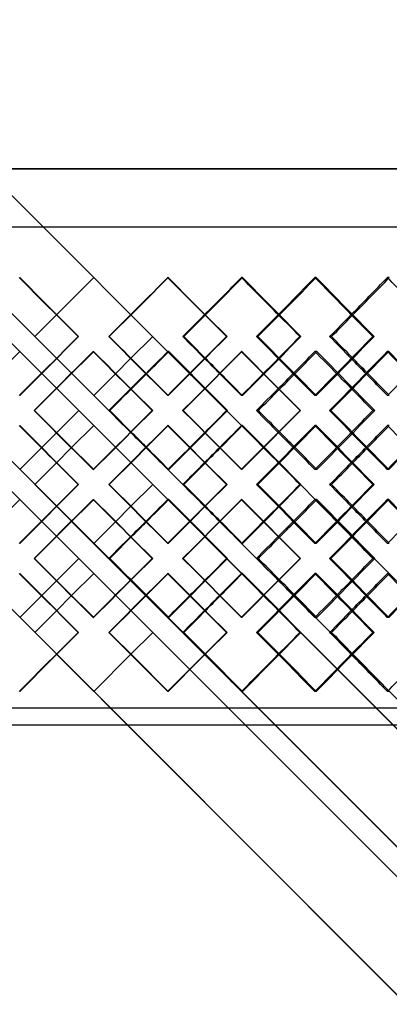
# Model space of a CAD drawing. Header units: millimetres. Extents: x -575 to 575, y -439 to 445.
# Tile 12 of 20: x -22 to 87, y -149 to 140. Entities that reach past the tile are written whole.
import ezdxf

# ---------------------------------------------------------------- set-up
doc = ezdxf.new("R2010")
doc.units = ezdxf.units.MM
doc.layers.add('HIDDEN', color=7, linetype='Continuous')
doc.layers.add('THICK', color=7, linetype='Continuous')

msp = doc.modelspace()

# ---------------------------------------------------------------- linework, layer by layer
at = {"layer": 'HIDDEN'}
for p, q in [((-381.25, 445.35), (381.25, -317.15)), ((0, 96.08), (-575, 96.08)), ((575, 96.08), (0, 96.08)), ((-381.25, 79), (381.25, 79)), ((-10.96, 53.15), (0, 64.1)), ((0, 64.1), (0, 64.1)), ((21.91, 64.1), (21.77, 64.1)), ((43.74, 64.1), (43.46, 64.1)), ((65.44, 64.1), (65.01, 64.1)), ((86.92, 64.1), (86.35, 64.1)), ((-17.34, 46.77), (-17.34, 46.77)), ((-4.58, 46.77), (-4.43, 46.77)), ((4.58, 46.77), (4.43, 46.77)), ((17.34, 46.77), (17.34, 46.77)), ((48.29, 46.77), (47.86, 46.77)), ((60.92, 46.77), (60.64, 46.77)), ((-21.73, 42.37), (-21.73, 42.37)), ((-0.17, 42.37), (-0.03, 42.37)), ((22.08, 42.37), (21.8, 42.37)), ((43.57, 42.37), (43.43, 42.37)), ((65.61, 42.37), (65.04, 42.37)), ((86.75, 42.37), (86.32, 42.37)), ((-10.96, 40.39), (381.25, -351.82)), ((10.96, 40.39), (6.39, 35.82)), ((-15.35, 35.99), (-10.89, 31.52)), ((0, 29.43), (0, 29.43)), ((21.91, 29.43), (21.77, 29.43)), ((43.74, 29.43), (43.46, 29.43)), ((65.44, 29.43), (65.01, 29.43)), ((86.92, 29.43), (86.35, 29.43)), ((-4.4, 25.03), (-4.4, 25.03)), ((17.21, 25.03), (17.36, 25.03)), ((26.3, 25.03), (26.15, 25.03)), ((39.37, 25.03), (39.09, 25.03)), ((69.77, 25.03), (69.34, 25.03)), ((82.63, 25.03), (82.06, 25.03)), ((0, 20.64), (0, 20.64)), ((21.91, 20.64), (21.77, 20.64)), ((43.74, 20.64), (43.46, 20.64)), ((65.44, 20.64), (65.01, 20.64)), ((86.92, 20.64), (86.35, 20.64)), ((-10.89, 18.54), (-15.35, 14.08)), ((-10.96, 9.68), (-6.49, 14.15)), ((6.39, 14.25), (381.25, -360.61)), ((-21.73, 7.7), (-21.73, 7.7)), ((-0.17, 7.7), (-0.03, 7.7)), ((22.08, 7.7), (21.8, 7.7)), ((43.57, 7.7), (43.43, 7.7)), ((65.61, 7.7), (65.04, 7.7)), ((86.75, 7.7), (86.32, 7.7)), ((-17.34, 3.3), (-17.34, 3.3)), ((-4.58, 3.3), (-4.43, 3.3)), ((4.58, 3.3), (4.43, 3.3)), ((17.34, 3.3), (17.34, 3.3)), ((48.29, 3.3), (47.86, 3.3)), ((60.92, 3.3), (60.64, 3.3)), ((-21.73, -1.1), (-21.73, -1.1)), ((-0.17, -1.1), (-0.03, -1.1)), ((22.08, -1.1), (21.8, -1.1)), ((43.57, -1.1), (43.43, -1.1)), ((65.61, -1.1), (65.04, -1.1)), ((86.75, -1.1), (86.32, -1.1)), ((-10.96, -3.08), (381.25, -395.29)), ((10.96, -3.08), (6.39, -7.65)), ((-15.35, -7.48), (-10.89, -11.94)), ((0, -14.04), (0, -14.04)), ((21.91, -14.04), (21.77, -14.04)), ((43.74, -14.04), (43.46, -14.04)), ((65.44, -14.04), (65.01, -14.04)), ((86.92, -14.04), (86.35, -14.04)), ((-4.4, -18.43), (-4.4, -18.43)), ((17.21, -18.43), (17.36, -18.43)), ((26.3, -18.43), (26.15, -18.43)), ((39.37, -18.43), (39.09, -18.43)), ((69.77, -18.43), (69.34, -18.43)), ((82.63, -18.43), (82.06, -18.43)), ((0, -22.83), (0, -22.83)), ((21.91, -22.83), (21.77, -22.83)), ((43.74, -22.83), (43.46, -22.83)), ((65.44, -22.83), (65.01, -22.83)), ((86.92, -22.83), (86.35, -22.83)), ((-10.89, -24.92), (-15.35, -29.39)), ((-10.96, -33.79), (-6.49, -29.32)), ((6.39, -29.22), (381.25, -404.08)), ((-21.73, -35.77), (-21.73, -35.77)), ((-0.17, -35.77), (-0.03, -35.77)), ((22.08, -35.77), (21.8, -35.77)), ((43.57, -35.77), (43.43, -35.77)), ((65.61, -35.77), (65.04, -35.77)), ((86.75, -35.77), (86.32, -35.77)), ((-17.34, -40.17), (-17.34, -40.17)), ((-4.58, -40.17), (-4.43, -40.17)), ((4.58, -40.17), (4.43, -40.17)), ((17.34, -40.17), (17.34, -40.17)), ((48.29, -40.17), (47.86, -40.17)), ((60.92, -40.17), (60.64, -40.17)), ((0, -57.5), (-10.96, -46.55)), ((10.96, -46.55), (0, -57.5)), ((0, -57.5), (0, -57.5)), ((21.91, -57.5), (21.77, -57.5)), ((43.74, -57.5), (43.46, -57.5)), ((65.44, -57.5), (65.01, -57.5)), ((86.92, -57.5), (86.35, -57.5)), ((381.25, -62.4), (-381.25, -62.4))]:
    msp.add_line(p, q, dxfattribs=at)
for centre, major_axis, ratio, start_param, end_param in [((0, 64.1), (-381.09, 381.09), 0.028568, 1.542236, 1.587726), ((0, 64.1), (-381.09, -381.09), 0.028568, 1.553867, 1.599356), ((0, 64.1), (-380.63, -380.63), 0.057182, 1.599356, 1.627916), ((0, 64.1), (-383.12, -383.12), 0.057182, 1.59917, 1.627916), ((0, 64.1), (-380.63, 380.63), 0.057182, -1.657041, -1.627916), ((0, 64.1), (-383.12, 383.12), 0.057182, -1.673109, -1.627916), ((0, 64.1), (-379.85, -379.85), 0.08589, 1.610986, 1.656476), ((0, 64.1), (-378.76, -378.76), 0.114739, 1.656476, 1.685036), ((0, 64.1), (-381.25, -381.25), 0.114739, 1.655909, 1.685036), ((0, 64.1), (-378.76, 378.76), 0.114739, -1.714551, -1.685036), ((0, 29.43), (-381.09, -381.09), 0.028568, -1.587726, -1.542236), ((0, 29.43), (-381.09, 381.09), 0.028568, -1.599356, -1.553867), ((0, 29.43), (-383.12, -383.12), 0.057182, 1.627916, 1.673109), ((0, 29.43), (-379.85, 379.85), 0.08589, -1.656476, -1.610986), ((0, 64.1), (-381.09, 381.09), 0.028568, 1.599273, 1.644896), ((0, 20.64), (-383.12, 383.12), 0.057182, -1.61646, -1.571252), ((0, 20.64), (-381.09, -381.09), 0.028568, 1.610888, 1.656393), ((0, 29.43), (-380.63, -380.63), 0.057182, 1.644864, 1.657041), ((0, 20.64), (-381.25, 381.25), 0.114739, -1.673579, -1.628372), ((0, 20.64), (-379.85, -379.85), 0.08589, 1.668008, 1.713513), ((0, 29.43), (-381.25, 381.25), 0.114739, -1.667937, -1.655909), ((0, 29.43), (-380.63, 380.63), 0.057182, -1.611081, -1.599356), ((0, 29.43), (-383.12, 383.12), 0.057182, -1.610818, -1.59917), ((0, 29.43), (-378.76, 378.76), 0.114739, -1.668585, -1.656476), ((0, 64.1), (-380.63, -380.63), 0.057182, 1.542048, 1.554036), ((0, 64.1), (-383.12, -383.12), 0.057182, 1.542236, 1.554145), ((0, 20.64), (-380.63, 380.63), 0.057182, -1.599544, -1.58782), ((0, 64.1), (-378.76, -378.76), 0.114739, 1.599356, 1.611535), ((0, 64.1), (-381.25, -381.25), 0.114739, 1.599168, 1.611265), ((0, 20.64), (-378.76, 378.76), 0.114739, -1.657047, -1.64494), ((0, -14.04), (-381.09, -381.09), 0.028568, -1.644896, -1.599273), ((0, 29.43), (-383.12, -383.12), 0.057182, 1.571252, 1.61646), ((0, 29.43), (-381.09, 381.09), 0.028568, -1.656393, -1.610888), ((0, 29.43), (-381.25, -381.25), 0.114739, 1.628372, 1.673579), ((0, 29.43), (-379.85, 379.85), 0.08589, -1.713513, -1.668008), ((0, 20.64), (-381.09, 381.09), 0.028568, 1.542236, 1.587726), ((0, 20.64), (-381.09, -381.09), 0.028568, 1.553867, 1.599356), ((0, 20.64), (-383.12, 383.12), 0.057182, -1.673109, -1.627916), ((0, 20.64), (-379.85, -379.85), 0.08589, 1.610986, 1.656476), ((0, -14.04), (-380.63, 380.63), 0.057182, -1.554036, -1.542048), ((0, -14.04), (-383.12, 383.12), 0.057182, -1.554145, -1.542236), ((0, 29.43), (-380.63, -380.63), 0.057182, 1.58782, 1.599544), ((0, -14.04), (-378.76, 378.76), 0.114739, -1.611535, -1.599356), ((0, -14.04), (-381.25, 381.25), 0.114739, -1.611265, -1.599168), ((0, 29.43), (-378.76, -378.76), 0.114739, 1.64494, 1.657047), ((0, 20.64), (-380.63, -380.63), 0.057182, 1.599356, 1.611081), ((0, 20.64), (-383.12, -383.12), 0.057182, 1.59917, 1.610818), ((0, 20.64), (-380.63, 380.63), 0.057182, -1.657041, -1.644864), ((0, 20.64), (-378.76, -378.76), 0.114739, 1.656476, 1.668585), ((0, 20.64), (-381.25, -381.25), 0.114739, 1.655909, 1.667937), ((0, -14.04), (-381.09, -381.09), 0.028568, -1.587726, -1.542236), ((0, -14.04), (-381.09, 381.09), 0.028568, -1.599356, -1.553867), ((0, -14.04), (-383.12, -383.12), 0.057182, 1.627916, 1.673109), ((0, -14.04), (-379.85, 379.85), 0.08589, -1.656476, -1.610986), ((0, 20.64), (-381.09, 381.09), 0.028568, 1.599273, 1.644896), ((0, -22.83), (-383.12, 383.12), 0.057182, -1.61646, -1.571252), ((0, -22.83), (-381.09, -381.09), 0.028568, 1.610888, 1.656393), ((0, -22.83), (-381.25, 381.25), 0.114739, -1.673579, -1.628372), ((0, -22.83), (-379.85, -379.85), 0.08589, 1.668008, 1.713513), ((0, -14.04), (-381.25, 381.25), 0.114739, -1.667937, -1.655909), ((0, -14.04), (-380.63, 380.63), 0.057182, -1.611081, -1.599356), ((0, -14.04), (-383.12, 383.12), 0.057182, -1.610818, -1.59917), ((0, -14.04), (-380.63, -380.63), 0.057182, 1.644864, 1.657041), ((0, -14.04), (-378.76, 378.76), 0.114739, -1.668585, -1.656476), ((0, 20.64), (-380.63, -380.63), 0.057182, 1.542048, 1.554036), ((0, 20.64), (-383.12, -383.12), 0.057182, 1.542236, 1.554145), ((0, -22.83), (-380.63, 380.63), 0.057182, -1.599544, -1.58782), ((0, 20.64), (-378.76, -378.76), 0.114739, 1.599356, 1.611535), ((0, 20.64), (-381.25, -381.25), 0.114739, 1.599168, 1.611265), ((0, -22.83), (-378.76, 378.76), 0.114739, -1.657047, -1.64494), ((0, -57.5), (-381.09, -381.09), 0.028568, -1.644896, -1.599273), ((0, -14.04), (-383.12, -383.12), 0.057182, 1.571252, 1.61646), ((0, -14.04), (-381.09, 381.09), 0.028568, -1.656393, -1.610888), ((0, -14.04), (-381.25, -381.25), 0.114739, 1.628372, 1.673579), ((0, -14.04), (-379.85, 379.85), 0.08589, -1.713513, -1.668008), ((0, -22.83), (-381.09, 381.09), 0.028568, 1.542236, 1.587726), ((0, -22.83), (-381.09, -381.09), 0.028568, 1.553867, 1.599356), ((0, -22.83), (-383.12, 383.12), 0.057182, -1.673109, -1.627916), ((0, -22.83), (-379.85, -379.85), 0.08589, 1.610986, 1.656476), ((0, -57.5), (-380.63, 380.63), 0.057182, -1.554036, -1.542048), ((0, -57.5), (-383.12, 383.12), 0.057182, -1.554145, -1.542236), ((0, -14.04), (-380.63, -380.63), 0.057182, 1.58782, 1.599544), ((0, -57.5), (-378.76, 378.76), 0.114739, -1.611535, -1.599356), ((0, -57.5), (-381.25, 381.25), 0.114739, -1.611265, -1.599168), ((0, -14.04), (-378.76, -378.76), 0.114739, 1.64494, 1.657047), ((0, -22.83), (-380.63, -380.63), 0.057182, 1.599356, 1.611081), ((0, -22.83), (-383.12, -383.12), 0.057182, 1.59917, 1.610818), ((0, -22.83), (-380.63, 380.63), 0.057182, -1.657041, -1.644864), ((0, -22.83), (-378.76, -378.76), 0.114739, 1.656476, 1.668585), ((0, -22.83), (-381.25, -381.25), 0.114739, 1.655909, 1.667937), ((0, -57.5), (-381.09, -381.09), 0.028568, -1.587726, -1.542236), ((0, -57.5), (-381.09, 381.09), 0.028568, -1.599356, -1.553867), ((0, -57.5), (-383.12, -383.12), 0.057182, 1.627916, 1.673109), ((0, -57.5), (-379.85, 379.85), 0.08589, -1.656476, -1.610986), ((0, -57.5), (-378.76, -378.76), 0.114739, 1.685036, 1.714551), ((0, -57.5), (-380.63, 380.63), 0.057182, -1.627916, -1.599356), ((0, -57.5), (-383.12, 383.12), 0.057182, -1.627916, -1.59917), ((0, -57.5), (-380.63, -380.63), 0.057182, 1.627916, 1.657041), ((0, -57.5), (-378.76, 378.76), 0.114739, -1.685036, -1.656476), ((0, -57.5), (-381.25, 381.25), 0.114739, -1.685036, -1.655909)]:
    msp.add_ellipse(centre, major_axis=major_axis, ratio=ratio, start_param=start_param, end_param=end_param, dxfattribs=at)
at = {"layer": 'THICK'}
for p, q in [((-381.25, 445.35), (381.25, -317.15)), ((-381.25, 410.68), (0, 29.43)), ((-381.25, 401.89), (381.25, -360.61)), ((-381.25, 358.42), (6.39, -29.22)), ((-381.25, 358.42), (17.34, -40.17)), ((-381.25, 358.42), (-15.35, -7.48)), ((-381.25, 323.75), (381.25, -438.75)), ((-575, 96.08), (0, 96.08)), ((0, 96.08), (575, 96.08)), ((-575, 79), (575, 79)), ((-17.34, 46.77), (-10.96, 53.15)), ((-10.96, 40.39), (-17.34, 46.77)), ((17.34, 46.77), (10.96, 40.39)), ((26.48, 46.77), (26.19, 46.77)), ((39.19, 46.77), (39.05, 46.77)), ((69.94, 46.77), (69.38, 46.77)), ((82.45, 46.77), (82.03, 46.77)), ((-28.21, 35.89), (-21.73, 42.37)), ((-21.73, 42.37), (381.25, -360.61)), ((6.39, 35.82), (0, 29.43)), ((-10.89, 31.52), (381.25, -360.61)), ((-17.52, 25.03), (-17.37, 25.03)), ((-4.4, 25.03), (-10.89, 18.54)), ((4.7, 25.03), (4.41, 25.03)), ((48.41, 25.03), (47.84, 25.03)), ((60.8, 25.03), (60.66, 25.03)), ((-6.49, 14.15), (0, 20.64)), ((0, 20.64), (6.39, 14.25)), ((-28.21, 14.18), (381.25, -395.29)), ((-15.35, 14.08), (-21.73, 7.7)), ((-17.34, 3.3), (-10.96, 9.68)), ((-17.34, 3.3), (381.25, -395.29)), ((17.34, 3.3), (10.96, -3.08)), ((26.48, 3.3), (26.19, 3.3)), ((39.19, 3.3), (39.05, 3.3)), ((69.94, 3.3), (69.38, 3.3)), ((82.45, 3.3), (82.03, 3.3)), ((-28.21, -7.58), (-21.73, -1.1)), ((-6.49, -7.55), (381.25, -395.29)), ((6.39, -7.65), (0, -14.04)), ((-10.89, -11.94), (381.25, -404.08)), ((-17.52, -18.43), (-17.37, -18.43)), ((-4.4, -18.43), (-10.89, -24.92)), ((4.7, -18.43), (4.41, -18.43)), ((48.41, -18.43), (47.84, -18.43)), ((60.8, -18.43), (60.66, -18.43)), ((-6.49, -29.32), (0, -22.83)), ((-28.21, -29.29), (381.25, -438.75)), ((-15.35, -29.39), (-21.73, -35.77)), ((-17.34, -40.17), (-10.96, -33.79)), ((17.34, -40.17), (10.96, -46.55)), ((26.48, -40.17), (26.19, -40.17)), ((39.19, -40.17), (39.05, -40.17)), ((69.94, -40.17), (69.38, -40.17)), ((82.45, -40.17), (82.03, -40.17)), ((383.75, -67.4), (-383.75, -67.4))]:
    msp.add_line(p, q, dxfattribs=at)
for centre, major_axis, ratio, start_param, end_param in [((0, 64.1), (-383.59, 383.59), 0.028568, 1.542236, 1.587429), ((0, 64.1), (-383.59, -383.59), 0.028568, 1.554163, 1.599356), ((0, 64.1), (-381.09, 381.09), 0.028568, -1.644846, -1.599544), ((0, 64.1), (-383.59, 383.59), 0.028568, -1.644549, -1.599356), ((0, 64.1), (-382.34, -382.34), 0.08589, 1.611283, 1.656476), ((0, 64.1), (-379.85, 379.85), 0.08589, -1.701966, -1.657045), ((0, 64.1), (-382.34, 382.34), 0.08589, -1.701669, -1.656476), ((0, 64.1), (-380.63, -380.63), 0.057182, 1.582427, 1.599356), ((0, 64.1), (-383.12, -383.12), 0.057182, 1.582723, 1.59917), ((0, 64.1), (-380.63, 380.63), 0.057182, -1.673406, -1.657041), ((0, 64.1), (-378.76, -378.76), 0.114739, 1.639546, 1.656476), ((0, 64.1), (-381.25, -381.25), 0.114739, 1.639843, 1.655909), ((0, 29.43), (-383.59, -383.59), 0.028568, -1.587429, -1.542236), ((0, 29.43), (-383.59, 383.59), 0.028568, -1.599356, -1.554163), ((0, 29.43), (-381.09, -381.09), 0.028568, 1.599544, 1.644846), ((0, 29.43), (-383.59, -383.59), 0.028568, 1.599356, 1.644549), ((0, 29.43), (-380.63, 380.63), 0.057182, -1.599356, -1.582427), ((0, 29.43), (-383.12, 383.12), 0.057182, -1.59917, -1.582723), ((0, 29.43), (-382.34, 382.34), 0.08589, -1.656476, -1.611283), ((0, 29.43), (-380.63, -380.63), 0.057182, 1.657041, 1.673406), ((0, 29.43), (-379.85, -379.85), 0.08589, 1.657045, 1.701966), ((0, 29.43), (-382.34, -382.34), 0.08589, 1.656476, 1.701669), ((0, 29.43), (-378.76, 378.76), 0.114739, -1.656476, -1.639546), ((0, 29.43), (-381.25, 381.25), 0.114739, -1.655909, -1.639843), ((0, 20.64), (-383.59, -383.59), 0.028568, -1.598901, -1.553693), ((0, 20.64), (-381.09, -381.09), 0.028568, -1.599085, -1.553768), ((0, 64.1), (-383.59, 383.59), 0.028568, 1.598901, 1.644225), ((0, 64.1), (-380.63, -380.63), 0.057182, 1.554036, 1.57088), ((0, 64.1), (-383.12, -383.12), 0.057182, 1.554145, 1.570879), ((0, 20.64), (-380.63, 380.63), 0.057182, -1.58782, -1.57088), ((0, 20.64), (-383.59, -383.59), 0.028568, 1.610813, 1.656021), ((0, 64.1), (-381.09, 381.09), 0.028568, -1.702016, -1.656582), ((0, 64.1), (-383.59, 383.59), 0.028568, -1.701345, -1.656021), ((0, 64.1), (-378.76, -378.76), 0.114739, 1.611535, 1.628), ((0, 64.1), (-381.25, -381.25), 0.114739, 1.611265, 1.627622), ((0, 20.64), (-378.76, 378.76), 0.114739, -1.64494, -1.628), ((0, 20.64), (-382.34, -382.34), 0.08589, 1.667933, 1.713141), ((0, 64.1), (-379.85, 379.85), 0.08589, -1.759136, -1.714087), ((0, 64.1), (-382.34, 382.34), 0.08589, -1.758465, -1.713141), ((0, 29.43), (-380.63, 380.63), 0.057182, -1.627916, -1.611081), ((0, 29.43), (-383.12, 383.12), 0.057182, -1.627543, -1.610818), ((0, 29.43), (-380.63, -380.63), 0.057182, 1.627916, 1.644864), ((0, 29.43), (-378.76, 378.76), 0.114739, -1.685036, -1.668585), ((0, 29.43), (-381.25, 381.25), 0.114739, -1.684279, -1.667937), ((0, 29.43), (-378.76, -378.76), 0.114739, 1.685036, 1.701984), ((0, 64.1), (-380.63, -380.63), 0.057182, 1.525257, 1.542048), ((0, 64.1), (-383.12, -383.12), 0.057182, 1.525928, 1.542236), ((0, 20.64), (-380.63, 380.63), 0.057182, -1.616384, -1.599544), ((0, 64.1), (-378.76, -378.76), 0.114739, 1.582376, 1.599356), ((0, 64.1), (-381.25, -381.25), 0.114739, 1.583048, 1.599168), ((0, 20.64), (-378.76, 378.76), 0.114739, -1.673504, -1.657047), ((0, 29.43), (-383.59, 383.59), 0.028568, 1.553693, 1.598901), ((0, 29.43), (-381.09, 381.09), 0.028568, 1.553768, 1.599085), ((0, -14.04), (-383.59, -383.59), 0.028568, -1.644225, -1.598901), ((0, -14.04), (-380.63, 380.63), 0.057182, -1.542048, -1.525257), ((0, -14.04), (-383.12, 383.12), 0.057182, -1.542236, -1.525928), ((0, 29.43), (-383.59, 383.59), 0.028568, -1.656021, -1.610813), ((0, 29.43), (-380.63, -380.63), 0.057182, 1.599544, 1.616384), ((0, -14.04), (-381.09, -381.09), 0.028568, 1.656582, 1.702016), ((0, -14.04), (-383.59, -383.59), 0.028568, 1.656021, 1.701345), ((0, -14.04), (-378.76, 378.76), 0.114739, -1.599356, -1.582376), ((0, -14.04), (-381.25, 381.25), 0.114739, -1.599168, -1.583048), ((0, 29.43), (-382.34, 382.34), 0.08589, -1.713141, -1.667933), ((0, 29.43), (-378.76, -378.76), 0.114739, 1.657047, 1.673504), ((0, -14.04), (-379.85, -379.85), 0.08589, 1.714087, 1.759136), ((0, -14.04), (-382.34, -382.34), 0.08589, 1.713141, 1.758465), ((0, 20.64), (-383.59, 383.59), 0.028568, 1.542236, 1.587429), ((0, 20.64), (-383.59, -383.59), 0.028568, 1.554163, 1.599356), ((0, 20.64), (-381.09, 381.09), 0.028568, -1.644846, -1.599544), ((0, 20.64), (-383.59, 383.59), 0.028568, -1.644549, -1.599356), ((0, 20.64), (-380.63, -380.63), 0.057182, 1.611081, 1.627916), ((0, 20.64), (-383.12, -383.12), 0.057182, 1.610818, 1.627543), ((0, 20.64), (-380.63, 380.63), 0.057182, -1.644864, -1.627916), ((0, 20.64), (-382.34, -382.34), 0.08589, 1.611283, 1.656476), ((0, 20.64), (-379.85, 379.85), 0.08589, -1.701966, -1.657045), ((0, 20.64), (-382.34, 382.34), 0.08589, -1.701669, -1.656476), ((0, 20.64), (-378.76, -378.76), 0.114739, 1.668585, 1.685036), ((0, 20.64), (-381.25, -381.25), 0.114739, 1.667937, 1.684279), ((0, 20.64), (-378.76, 378.76), 0.114739, -1.701984, -1.685036), ((0, -14.04), (-380.63, 380.63), 0.057182, -1.57088, -1.554036), ((0, -14.04), (-383.12, 383.12), 0.057182, -1.570879, -1.554145), ((0, 29.43), (-380.63, -380.63), 0.057182, 1.57088, 1.58782), ((0, -14.04), (-378.76, 378.76), 0.114739, -1.628, -1.611535), ((0, -14.04), (-381.25, 381.25), 0.114739, -1.627622, -1.611265), ((0, 29.43), (-378.76, -378.76), 0.114739, 1.628, 1.64494), ((0, 20.64), (-380.63, -380.63), 0.057182, 1.582427, 1.599356), ((0, 20.64), (-383.12, -383.12), 0.057182, 1.582723, 1.59917), ((0, 20.64), (-380.63, 380.63), 0.057182, -1.673406, -1.657041), ((0, 20.64), (-378.76, -378.76), 0.114739, 1.639546, 1.656476), ((0, 20.64), (-381.25, -381.25), 0.114739, 1.639843, 1.655909), ((0, -14.04), (-383.59, -383.59), 0.028568, -1.587429, -1.542236), ((0, -14.04), (-383.59, 383.59), 0.028568, -1.599356, -1.554163), ((0, -14.04), (-381.09, -381.09), 0.028568, 1.599544, 1.644846), ((0, -14.04), (-383.59, -383.59), 0.028568, 1.599356, 1.644549), ((0, -14.04), (-380.63, 380.63), 0.057182, -1.599356, -1.582427), ((0, -14.04), (-383.12, 383.12), 0.057182, -1.59917, -1.582723), ((0, -14.04), (-382.34, 382.34), 0.08589, -1.656476, -1.611283), ((0, -14.04), (-380.63, -380.63), 0.057182, 1.657041, 1.673406), ((0, -14.04), (-379.85, -379.85), 0.08589, 1.657045, 1.701966), ((0, -14.04), (-382.34, -382.34), 0.08589, 1.656476, 1.701669), ((0, -14.04), (-378.76, 378.76), 0.114739, -1.656476, -1.639546), ((0, -14.04), (-381.25, 381.25), 0.114739, -1.655909, -1.639843), ((0, -22.83), (-383.59, -383.59), 0.028568, -1.598901, -1.553693), ((0, -22.83), (-381.09, -381.09), 0.028568, -1.599085, -1.553768), ((0, 20.64), (-383.59, 383.59), 0.028568, 1.598901, 1.644225), ((0, 20.64), (-380.63, -380.63), 0.057182, 1.554036, 1.57088), ((0, 20.64), (-383.12, -383.12), 0.057182, 1.554145, 1.570879), ((0, -22.83), (-380.63, 380.63), 0.057182, -1.58782, -1.57088), ((0, -22.83), (-383.59, -383.59), 0.028568, 1.610813, 1.656021), ((0, 20.64), (-381.09, 381.09), 0.028568, -1.702016, -1.656582), ((0, 20.64), (-383.59, 383.59), 0.028568, -1.701345, -1.656021), ((0, 20.64), (-378.76, -378.76), 0.114739, 1.611535, 1.628), ((0, 20.64), (-381.25, -381.25), 0.114739, 1.611265, 1.627622), ((0, -22.83), (-378.76, 378.76), 0.114739, -1.64494, -1.628), ((0, -22.83), (-382.34, -382.34), 0.08589, 1.667933, 1.713141), ((0, 20.64), (-379.85, 379.85), 0.08589, -1.759136, -1.714087), ((0, 20.64), (-382.34, 382.34), 0.08589, -1.758465, -1.713141), ((0, -14.04), (-380.63, 380.63), 0.057182, -1.627916, -1.611081), ((0, -14.04), (-383.12, 383.12), 0.057182, -1.627543, -1.610818), ((0, -14.04), (-380.63, -380.63), 0.057182, 1.627916, 1.644864), ((0, -14.04), (-378.76, 378.76), 0.114739, -1.685036, -1.668585), ((0, -14.04), (-381.25, 381.25), 0.114739, -1.684279, -1.667937), ((0, -14.04), (-378.76, -378.76), 0.114739, 1.685036, 1.701984), ((0, 20.64), (-380.63, -380.63), 0.057182, 1.525257, 1.542048), ((0, 20.64), (-383.12, -383.12), 0.057182, 1.525928, 1.542236), ((0, -22.83), (-380.63, 380.63), 0.057182, -1.616384, -1.599544), ((0, 20.64), (-378.76, -378.76), 0.114739, 1.582376, 1.599356), ((0, 20.64), (-381.25, -381.25), 0.114739, 1.583048, 1.599168), ((0, -22.83), (-378.76, 378.76), 0.114739, -1.673504, -1.657047), ((0, -14.04), (-383.59, 383.59), 0.028568, 1.553693, 1.598901), ((0, -14.04), (-381.09, 381.09), 0.028568, 1.553768, 1.599085), ((0, -57.5), (-383.59, -383.59), 0.028568, -1.644225, -1.598901), ((0, -57.5), (-380.63, 380.63), 0.057182, -1.542048, -1.525257), ((0, -57.5), (-383.12, 383.12), 0.057182, -1.542236, -1.525928), ((0, -14.04), (-383.59, 383.59), 0.028568, -1.656021, -1.610813), ((0, -14.04), (-380.63, -380.63), 0.057182, 1.599544, 1.616384), ((0, -57.5), (-381.09, -381.09), 0.028568, 1.656582, 1.702016), ((0, -57.5), (-383.59, -383.59), 0.028568, 1.656021, 1.701345), ((0, -57.5), (-378.76, 378.76), 0.114739, -1.599356, -1.582376), ((0, -57.5), (-381.25, 381.25), 0.114739, -1.599168, -1.583048), ((0, -14.04), (-382.34, 382.34), 0.08589, -1.713141, -1.667933), ((0, -14.04), (-378.76, -378.76), 0.114739, 1.657047, 1.673504), ((0, -57.5), (-379.85, -379.85), 0.08589, 1.714087, 1.759136), ((0, -57.5), (-382.34, -382.34), 0.08589, 1.713141, 1.758465), ((0, -22.83), (-383.59, 383.59), 0.028568, 1.542236, 1.587429), ((0, -22.83), (-383.59, -383.59), 0.028568, 1.554163, 1.599356), ((0, -22.83), (-381.09, 381.09), 0.028568, -1.644846, -1.599544), ((0, -22.83), (-383.59, 383.59), 0.028568, -1.644549, -1.599356), ((0, -22.83), (-380.63, -380.63), 0.057182, 1.611081, 1.627916), ((0, -22.83), (-383.12, -383.12), 0.057182, 1.610818, 1.627543), ((0, -22.83), (-380.63, 380.63), 0.057182, -1.644864, -1.627916), ((0, -22.83), (-382.34, -382.34), 0.08589, 1.611283, 1.656476), ((0, -22.83), (-379.85, 379.85), 0.08589, -1.701966, -1.657045), ((0, -22.83), (-382.34, 382.34), 0.08589, -1.701669, -1.656476), ((0, -22.83), (-378.76, -378.76), 0.114739, 1.668585, 1.685036), ((0, -22.83), (-381.25, -381.25), 0.114739, 1.667937, 1.684279), ((0, -22.83), (-378.76, 378.76), 0.114739, -1.701984, -1.685036), ((0, -57.5), (-380.63, 380.63), 0.057182, -1.57088, -1.554036), ((0, -57.5), (-383.12, 383.12), 0.057182, -1.570879, -1.554145), ((0, -14.04), (-380.63, -380.63), 0.057182, 1.57088, 1.58782), ((0, -57.5), (-378.76, 378.76), 0.114739, -1.628, -1.611535), ((0, -57.5), (-381.25, 381.25), 0.114739, -1.627622, -1.611265), ((0, -14.04), (-378.76, -378.76), 0.114739, 1.628, 1.64494), ((0, -22.83), (-380.63, -380.63), 0.057182, 1.582427, 1.599356), ((0, -22.83), (-383.12, -383.12), 0.057182, 1.582723, 1.59917), ((0, -22.83), (-380.63, 380.63), 0.057182, -1.673406, -1.657041), ((0, -22.83), (-378.76, -378.76), 0.114739, 1.639546, 1.656476), ((0, -22.83), (-381.25, -381.25), 0.114739, 1.639843, 1.655909), ((0, -57.5), (-383.59, -383.59), 0.028568, -1.587429, -1.542236), ((0, -57.5), (-383.59, 383.59), 0.028568, -1.599356, -1.554163), ((0, -57.5), (-381.09, -381.09), 0.028568, 1.599544, 1.644846), ((0, -57.5), (-383.59, -383.59), 0.028568, 1.599356, 1.644549), ((0, -57.5), (-380.63, 380.63), 0.057182, -1.599356, -1.582427), ((0, -57.5), (-383.12, 383.12), 0.057182, -1.59917, -1.582723), ((0, -57.5), (-382.34, 382.34), 0.08589, -1.656476, -1.611283), ((0, -57.5), (-380.63, -380.63), 0.057182, 1.657041, 1.673406), ((0, -57.5), (-379.85, -379.85), 0.08589, 1.657045, 1.701966), ((0, -57.5), (-382.34, -382.34), 0.08589, 1.656476, 1.701669), ((0, -57.5), (-378.76, 378.76), 0.114739, -1.656476, -1.639546), ((0, -57.5), (-381.25, 381.25), 0.114739, -1.655909, -1.639843)]:
    msp.add_ellipse(centre, major_axis=major_axis, ratio=ratio, start_param=start_param, end_param=end_param, dxfattribs=at)

doc.saveas('drawing.dxf')
